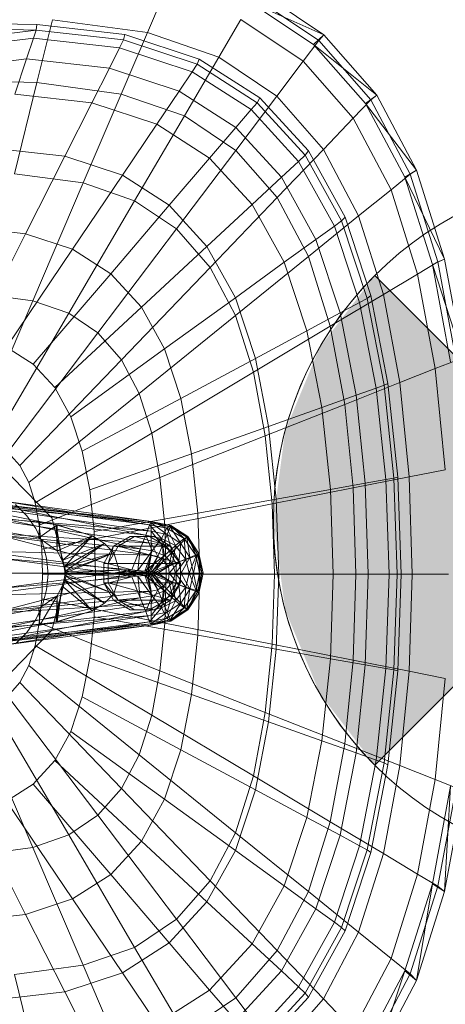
# Model space of a CAD drawing. Header units: metres. Extents: x 391.1 to 427.5, y 12.7 to 28.4.
# Tile 40 of 151: x 404.6 to 404.723, y 27.166 to 27.45. Entities that reach past the tile are written whole.
import ezdxf

# ---------------------------------------------------------------- set-up
doc = ezdxf.new("R2010")
doc.units = ezdxf.units.M
for name, color, linetype, lineweight in [('02_MOBILIARIO', 7, 'Continuous', 18), ('A-DETL-____-MBND', 7, 'Continuous', 18), ('A-DETL-GENF-OTLN', 7, 'Continuous', 18)]:
    doc.layers.add(name, color=color, linetype=linetype, lineweight=lineweight)

# ---------------------------------------------------------------- blocks, each defined once
blk = doc.blocks.new('Family - Rentamans P1-155105-04_ENLLUMENAT_P1')
at = {"layer": 'A-DETL-____-MBND', "color": 253, "true_color": 0xaaaaaa}
for p, q in [((0.16971, 0.33917), (0.17461, 0.35061)), ((0.22069, 0.33849), (0.20176, 0.35121)), ((0.21762, 0.33569), (0.19894, 0.34814)), ((0.22069, 0.33849), (0.19894, 0.34814)), ((0.21918, 0.33686), (0.2005, 0.34941)), ((0.11557, 0.34199), (0.13769, 0.34144)), ((0.13755, 0.33987), (0.13769, 0.34144)), ((0.13769, 0.34144), (0.16318, 0.33856)), ((0.1422, 0.34287), (0.13772, 0.3247)), ((0.16971, 0.33917), (0.1422, 0.34287)), ((0.1903, 0.33203), (0.19671, 0.34296)), ((0.21467, 0.33089), (0.19671, 0.34296)), ((0.11566, 0.34041), (0.13755, 0.33987)), ((0.11875, 0.33749), (0.13755, 0.33987)), ((0.13678, 0.33756), (0.13755, 0.33987)), ((0.13755, 0.33987), (0.1628, 0.33702)), ((0.16971, 0.33917), (0.1621, 0.32141)), ((0.1628, 0.33702), (0.16318, 0.33856)), ((0.16318, 0.33856), (0.18466, 0.33146)), ((0.1903, 0.33203), (0.16971, 0.33917)), ((0.21762, 0.33569), (0.22069, 0.33849)), ((0.21918, 0.33686), (0.22069, 0.33849)), ((0.23596, 0.32112), (0.22069, 0.33849)), ((0.11825, 0.33522), (0.13678, 0.33756)), ((0.13476, 0.33156), (0.13678, 0.33756)), ((0.13678, 0.33756), (0.16165, 0.33475)), ((0.16165, 0.33475), (0.1628, 0.33702)), ((0.1628, 0.33702), (0.18406, 0.32998)), ((0.21467, 0.33089), (0.21918, 0.33686)), ((0.2327, 0.31866), (0.21762, 0.33569)), ((0.23596, 0.32112), (0.21762, 0.33569)), ((0.23426, 0.31971), (0.21918, 0.33686)), ((0.15867, 0.32886), (0.16165, 0.33475)), ((0.16165, 0.33475), (0.1826, 0.32782)), ((0.11696, 0.32931), (0.13476, 0.33156)), ((0.13135, 0.32141), (0.13476, 0.33156)), ((0.13476, 0.33156), (0.15867, 0.32886)), ((0.18036, 0.31508), (0.1903, 0.33203)), ((0.1826, 0.32782), (0.18406, 0.32998)), ((0.18406, 0.32998), (0.18466, 0.33146)), ((0.18406, 0.32998), (0.20135, 0.31889)), ((0.18466, 0.33146), (0.20212, 0.32026)), ((0.20704, 0.32079), (0.1903, 0.33203)), ((0.20704, 0.32079), (0.21467, 0.33089)), ((0.22917, 0.3144), (0.21467, 0.33089)), ((0.15363, 0.3189), (0.15867, 0.32886)), ((0.15867, 0.32886), (0.17881, 0.3222)), ((0.17881, 0.3222), (0.1826, 0.32782)), ((0.1826, 0.32782), (0.19963, 0.31689)), ((0.13772, 0.3247), (0.10273, 0.32574)), ((0.13772, 0.3247), (0.13123, 0.29839)), ((0.1621, 0.32141), (0.13772, 0.3247)), ((0.13135, 0.32141), (0.15363, 0.3189)), ((0.1621, 0.32141), (0.1511, 0.29571)), ((0.18036, 0.31508), (0.1621, 0.32141)), ((0.1724, 0.31269), (0.17881, 0.3222)), ((0.17881, 0.3222), (0.19518, 0.3117)), ((0.14581, 0.30344), (0.15363, 0.3189)), ((0.15363, 0.3189), (0.1724, 0.31269)), ((0.19519, 0.30512), (0.20704, 0.32079)), ((0.19963, 0.31689), (0.20135, 0.31889)), ((0.20135, 0.31889), (0.20212, 0.32026)), ((0.20135, 0.31889), (0.2153, 0.30374)), ((0.20212, 0.32026), (0.21621, 0.30495)), ((0.22054, 0.30543), (0.20704, 0.32079)), ((0.22917, 0.3144), (0.23426, 0.31971)), ((0.2327, 0.31866), (0.23596, 0.32112)), ((0.24405, 0.29737), (0.2327, 0.31866)), ((0.24746, 0.29938), (0.2327, 0.31866)), ((0.23426, 0.31971), (0.23596, 0.32112)), ((0.24562, 0.29825), (0.23426, 0.31971)), ((0.24746, 0.29938), (0.23596, 0.32112)), ((0.19518, 0.3117), (0.19963, 0.31689)), ((0.19963, 0.31689), (0.21338, 0.30196)), ((0.18036, 0.31508), (0.16597, 0.29056)), ((0.19519, 0.30512), (0.18036, 0.31508)), ((0.22054, 0.30543), (0.22917, 0.3144)), ((0.24008, 0.29377), (0.22917, 0.3144)), ((0.16244, 0.29794), (0.17239, 0.31269)), ((0.1724, 0.31269), (0.18765, 0.3029)), ((0.18765, 0.3029), (0.19518, 0.3117)), ((0.19518, 0.3117), (0.20839, 0.29735)), ((0.12606, 0.30567), (0.14581, 0.30344)), ((0.17806, 0.28244), (0.19519, 0.30512)), ((0.20717, 0.2915), (0.19519, 0.30512)), ((0.20717, 0.2915), (0.22054, 0.30542)), ((0.2153, 0.30374), (0.21621, 0.30495)), ((0.21621, 0.30495), (0.22681, 0.2858)), ((0.23071, 0.2862), (0.22054, 0.30543)), ((0.13449, 0.28107), (0.14581, 0.30344)), ((0.14581, 0.30344), (0.16244, 0.29794)), ((0.17596, 0.28926), (0.18765, 0.3029)), ((0.18765, 0.3029), (0.19996, 0.28953)), ((0.20839, 0.29735), (0.21338, 0.30196)), ((0.21338, 0.30196), (0.2153, 0.30374)), ((0.21338, 0.30196), (0.22372, 0.28328)), ((0.2153, 0.30374), (0.2258, 0.28478)), ((0.24405, 0.29737), (0.24746, 0.29938)), ((0.24562, 0.29825), (0.24746, 0.29938)), ((0.25554, 0.27371), (0.24746, 0.29938)), ((0.1511, 0.29571), (0.13123, 0.29839)), ((0.14804, 0.27659), (0.16244, 0.29794)), ((0.16244, 0.29794), (0.17596, 0.28926)), ((0.19996, 0.28953), (0.20839, 0.29735)), ((0.20839, 0.29735), (0.21834, 0.27939)), ((0.24008, 0.29377), (0.24562, 0.29825)), ((0.25202, 0.27221), (0.24405, 0.29737)), ((0.25554, 0.27371), (0.24405, 0.29737)), ((0.25359, 0.2729), (0.24562, 0.29825)), ((0.1511, 0.29571), (0.13653, 0.26169)), ((0.1511, 0.29571), (0.16597, 0.29056)), ((0.23071, 0.2862), (0.24008, 0.29377)), ((0.24775, 0.26941), (0.24008, 0.29377)), ((0.16597, 0.29056), (0.14692, 0.25809)), ((0.16597, 0.29056), (0.17805, 0.28244)), ((0.18781, 0.27134), (0.20717, 0.2915)), ((0.21618, 0.27446), (0.20717, 0.2915)), ((0.15906, 0.26952), (0.17596, 0.28926)), ((0.17596, 0.28926), (0.18688, 0.27741)), ((0.18688, 0.27741), (0.19996, 0.28953)), ((0.19996, 0.28953), (0.20923, 0.2728)), ((0.21618, 0.27446), (0.23071, 0.2862)), ((0.22372, 0.28328), (0.2258, 0.28478)), ((0.2258, 0.28478), (0.22681, 0.2858)), ((0.2258, 0.28478), (0.23317, 0.26239)), ((0.22681, 0.2858), (0.23426, 0.26319)), ((0.23785, 0.2635), (0.23071, 0.2862)), ((0.1184, 0.28289), (0.13449, 0.28107)), ((0.17805, 0.28244), (0.15537, 0.25241)), ((0.17805, 0.28244), (0.18781, 0.27134)), ((0.21834, 0.27939), (0.22372, 0.28328)), ((0.22372, 0.28328), (0.23099, 0.26122)), ((0.1195, 0.25146), (0.13449, 0.28107)), ((0.13449, 0.28107), (0.14804, 0.27659)), ((0.20923, 0.2728), (0.21834, 0.27939)), ((0.21834, 0.27939), (0.22533, 0.25818)), ((0.12897, 0.24833), (0.14804, 0.27659)), ((0.14804, 0.27659), (0.15906, 0.26952)), ((0.16795, 0.25986), (0.18688, 0.27741)), ((0.18688, 0.27741), (0.19509, 0.26258)), ((0.19515, 0.25746), (0.21618, 0.27446)), ((0.22251, 0.25433), (0.21618, 0.27446)), ((0.25202, 0.27221), (0.25554, 0.27371)), ((0.25359, 0.2729), (0.25554, 0.27371)), ((0.26089, 0.24493), (0.25554, 0.27371)), ((0.18781, 0.27134), (0.16218, 0.24466)), ((0.18781, 0.27134), (0.19515, 0.25746)), ((0.19509, 0.26258), (0.20923, 0.2728)), ((0.20923, 0.2728), (0.21574, 0.25304)), ((0.24775, 0.26941), (0.25359, 0.2729)), ((0.2573, 0.24402), (0.25202, 0.27221)), ((0.26089, 0.24493), (0.25202, 0.27221)), ((0.25887, 0.24449), (0.25359, 0.2729)), ((0.13667, 0.24339), (0.15906, 0.26952)), ((0.15906, 0.26952), (0.16795, 0.25986)), ((0.23785, 0.2635), (0.24775, 0.26941)), ((0.25282, 0.2421), (0.24775, 0.26941)), ((0.11983, 0.2227), (0.13653, 0.26169)), ((0.12264, 0.26356), (0.13653, 0.26169)), ((0.13653, 0.26169), (0.14692, 0.25809)), ((0.17464, 0.24778), (0.19509, 0.26258)), ((0.19509, 0.26258), (0.20086, 0.24506)), ((0.22251, 0.25433), (0.23785, 0.2635)), ((0.23099, 0.26122), (0.23317, 0.26239)), ((0.23317, 0.26239), (0.23426, 0.26319)), ((0.23317, 0.26239), (0.23806, 0.23729)), ((0.23426, 0.26319), (0.23919, 0.23784)), ((0.24258, 0.23805), (0.23785, 0.2635)), ((0.14288, 0.23664), (0.16795, 0.25986)), ((0.16795, 0.25986), (0.17464, 0.24778)), ((0.22533, 0.25818), (0.23099, 0.26122)), ((0.23099, 0.26122), (0.2358, 0.23649)), ((0.14692, 0.25809), (0.12509, 0.22088)), ((0.14692, 0.25809), (0.15537, 0.25241)), ((0.19515, 0.25746), (0.16731, 0.23496)), ((0.19515, 0.25746), (0.20031, 0.24107)), ((0.21574, 0.25304), (0.22533, 0.25818)), ((0.22533, 0.25818), (0.22995, 0.23441)), ((0.20031, 0.24107), (0.22251, 0.25433)), ((0.2267, 0.23178), (0.22251, 0.25433)), ((0.15537, 0.25241), (0.12937, 0.21801)), ((0.15537, 0.25241), (0.16218, 0.24466)), ((0.20086, 0.24506), (0.21574, 0.25304)), ((0.21574, 0.25304), (0.22004, 0.23089)), ((0.12897, 0.24833), (0.13667, 0.24339)), ((0.14756, 0.2282), (0.17464, 0.24778)), ((0.17464, 0.24778), (0.17934, 0.23351)), ((0.16218, 0.24466), (0.13282, 0.21409)), ((0.16218, 0.24466), (0.16731, 0.23496)), ((0.17934, 0.23351), (0.20086, 0.24506)), ((0.20086, 0.24506), (0.20468, 0.22542)), ((0.13667, 0.24339), (0.14288, 0.23664)), ((0.24258, 0.23805), (0.25282, 0.2421)), ((0.25282, 0.2421), (0.25887, 0.24449)), ((0.25575, 0.21289), (0.25282, 0.2421)), ((0.20031, 0.24107), (0.17092, 0.2235)), ((0.20031, 0.24107), (0.20372, 0.22269)), ((0.14288, 0.23664), (0.14756, 0.2282)), ((0.2267, 0.23178), (0.24258, 0.23805)), ((0.22995, 0.23441), (0.2358, 0.23649)), ((0.2358, 0.23649), (0.23806, 0.2373)), ((0.2358, 0.23649), (0.23859, 0.21004)), ((0.23806, 0.23729), (0.23919, 0.23784)), ((0.23806, 0.23729), (0.24088, 0.21045)), ((0.23919, 0.23784), (0.24205, 0.21072)), ((0.24532, 0.21083), (0.24258, 0.23805)), ((0.16731, 0.23496), (0.13541, 0.20918)), ((0.15084, 0.21822), (0.17934, 0.23351)), ((0.16731, 0.23496), (0.17092, 0.2235)), ((0.17934, 0.23351), (0.18245, 0.21752)), ((0.22004, 0.23089), (0.22995, 0.23441)), ((0.22995, 0.23441), (0.23263, 0.20898)), ((0.20373, 0.22269), (0.2267, 0.23177)), ((0.20468, 0.22542), (0.22004, 0.23089)), ((0.22004, 0.23089), (0.22254, 0.20719)), ((0.22913, 0.20764), (0.2267, 0.23178)), ((0.14756, 0.2282), (0.15084, 0.21822)), ((0.18245, 0.21752), (0.20468, 0.22542)), ((0.20468, 0.22542), (0.20689, 0.20442)), ((0.17092, 0.2235), (0.13724, 0.20338)), ((0.17092, 0.2235), (0.1733, 0.21066)), ((0.20373, 0.22269), (0.1733, 0.21066)), ((0.20373, 0.22269), (0.2057, 0.20303)), ((0.12937, 0.21801), (0.13282, 0.21409)), ((0.15084, 0.21822), (0.15302, 0.20705)), ((0.15302, 0.20705), (0.18245, 0.21752)), ((0.18245, 0.21752), (0.18425, 0.2004)), ((0.13282, 0.21409), (0.13541, 0.20918)), ((0.13052, 0.21088), (0.1421, 0.19899)), ((0.1421, 0.19899), (0.13052, 0.21088)), ((0.1733, 0.21066), (0.13844, 0.19688)), ((0.1733, 0.21066), (0.17468, 0.19692)), ((0.22913, 0.20764), (0.24532, 0.21083)), ((0.23859, 0.21004), (0.24088, 0.21045)), ((0.24088, 0.21045), (0.24205, 0.21072)), ((0.24088, 0.21045), (0.24181, 0.18276)), ((0.24205, 0.21072), (0.24299, 0.18276)), ((0.24532, 0.21083), (0.25575, 0.21289)), ((0.24622, 0.18276), (0.24532, 0.21083)), ((0.08657, 0.20799), (0.13857, 0.19799)), ((0.08657, 0.20799), (0.13857, 0.19799)), ((0.13541, 0.20918), (0.13724, 0.20338)), ((0.2057, 0.20303), (0.22913, 0.20764)), ((0.22254, 0.20719), (0.23263, 0.20898)), ((0.22993, 0.18276), (0.22913, 0.20764)), ((0.23263, 0.20898), (0.23859, 0.21004)), ((0.23263, 0.20898), (0.23351, 0.18276)), ((0.23859, 0.21004), (0.2395, 0.18276)), ((0.15302, 0.20705), (0.15427, 0.19509)), ((0.20689, 0.20442), (0.22254, 0.20719)), ((0.22254, 0.20719), (0.22336, 0.18276)), ((0.13827, 0.19319), (0.08227, 0.20349)), ((0.13827, 0.19319), (0.08227, 0.20349)), ((0.11077, 0.20469), (0.17077, 0.19759)), ((0.11077, 0.20469), (0.17077, 0.19799)), ((0.17077, 0.19799), (0.11077, 0.20469)), ((0.11377, 0.20329), (0.17077, 0.19519)), ((0.17077, 0.19759), (0.11377, 0.20329)), ((0.12677, 0.20399), (0.17077, 0.19799)), ((0.12677, 0.20399), (0.17027, 0.19699)), ((0.12677, 0.20259), (0.17027, 0.19699)), ((0.16917, 0.19399), (0.12677, 0.20259)), ((0.13157, 0.20287), (0.13481, 0.19963)), ((0.13157, 0.20287), (0.13481, 0.19963)), ((0.13724, 0.20338), (0.13844, 0.19688)), ((0.2057, 0.20303), (0.17468, 0.19693)), ((0.18425, 0.2004), (0.20689, 0.20442)), ((0.2057, 0.20303), (0.20635, 0.18276)), ((0.20689, 0.20442), (0.20762, 0.18276)), ((0.11777, 0.19949), (0.17077, 0.19169)), ((0.11777, 0.19949), (0.17077, 0.19519)), ((0.13481, 0.19963), (0.13743, 0.19588)), ((0.13481, 0.19963), (0.13743, 0.19588)), ((0.18425, 0.2004), (0.15428, 0.19509)), ((0.18425, 0.2004), (0.18485, 0.18276)), ((0.12677, 0.19899), (0.16917, 0.19399)), ((0.16757, 0.19009), (0.12677, 0.19899)), ((0.13857, 0.19799), (0.13827, 0.19319)), ((0.14357, 0.19699), (0.13827, 0.19319)), ((0.13844, 0.19688), (0.13914, 0.18993)), ((0.14327, 0.19699), (0.13857, 0.19799)), ((0.13857, 0.19799), (0.14357, 0.19699)), ((0.14327, 0.19699), (0.13857, 0.19799)), ((0.17468, 0.19692), (0.13914, 0.18993)), ((0.1421, 0.19899), (0.14634, 0.18276)), ((0.14634, 0.18276), (0.1421, 0.19899)), ((0.14327, 0.19699), (0.14357, 0.19699)), ((0.15367, 0.19379), (0.14327, 0.19699)), ((0.14507, 0.18669), (0.14327, 0.19699)), ((0.14357, 0.18949), (0.14327, 0.19699)), ((0.15367, 0.19379), (0.14357, 0.19699)), ((0.14357, 0.19699), (0.15367, 0.19379)), ((0.14357, 0.19699), (0.14357, 0.18949)), ((0.16917, 0.19399), (0.17027, 0.19699)), ((0.17027, 0.19699), (0.17077, 0.19799)), ((0.17027, 0.19699), (0.17527, 0.19599)), ((0.17027, 0.19699), (0.17377, 0.19299)), ((0.17077, 0.19799), (0.17077, 0.19759)), ((0.17077, 0.19799), (0.17627, 0.19639)), ((0.17077, 0.19799), (0.17637, 0.19679)), ((0.17637, 0.19679), (0.17077, 0.19799)), ((0.17077, 0.19799), (0.17647, 0.19679)), ((0.17527, 0.19599), (0.17077, 0.19799)), ((0.17077, 0.19759), (0.17077, 0.19519)), ((0.17077, 0.19759), (0.17537, 0.19419)), ((0.17627, 0.19639), (0.17077, 0.19759)), ((0.17468, 0.19692), (0.17514, 0.18276)), ((0.17527, 0.19599), (0.17637, 0.19679)), ((0.17627, 0.19639), (0.17537, 0.19419)), ((0.17647, 0.19679), (0.17627, 0.19639)), ((0.17627, 0.19639), (0.17937, 0.19159)), ((0.18107, 0.19339), (0.17627, 0.19639)), ((0.17637, 0.19679), (0.17647, 0.19679)), ((0.17637, 0.19679), (0.18137, 0.19359)), ((0.18027, 0.19299), (0.17637, 0.19679)), ((0.17647, 0.19679), (0.18107, 0.19339)), ((0.18137, 0.19359), (0.17647, 0.19679)), ((0.17647, 0.19679), (0.18137, 0.19359)), ((0.17077, 0.19169), (0.11947, 0.19479)), ((0.11947, 0.19479), (0.17077, 0.18819)), ((0.12677, 0.19399), (0.16757, 0.19009)), ((0.16517, 0.18399), (0.12677, 0.19399)), ((0.13743, 0.19588), (0.13937, 0.19174)), ((0.13743, 0.19588), (0.13937, 0.19174)), ((0.15367, 0.19379), (0.14357, 0.18949)), ((0.15367, 0.19379), (0.14507, 0.18669)), ((0.14507, 0.18669), (0.15367, 0.19379)), ((0.14557, 0.18479), (0.15367, 0.19379)), ((0.15367, 0.19379), (0.15727, 0.19159)), ((0.15727, 0.19159), (0.15367, 0.19379)), ((0.15428, 0.19509), (0.15469, 0.18276)), ((0.16465, 0.19359), (0.15986, 0.19079)), ((0.16119, 0.19079), (0.16599, 0.19359)), ((0.16599, 0.19359), (0.16465, 0.19359)), ((0.17028, 0.19359), (0.16465, 0.19359)), ((0.17644, 0.19079), (0.16599, 0.19359)), ((0.16599, 0.19359), (0.17163, 0.19359)), ((0.16757, 0.19009), (0.16917, 0.19399)), ((0.16917, 0.19399), (0.17377, 0.19299)), ((0.17107, 0.18949), (0.16917, 0.19399)), ((0.17163, 0.19359), (0.17028, 0.19359)), ((0.17509, 0.19079), (0.17028, 0.19359)), ((0.17077, 0.19519), (0.17077, 0.19169)), ((0.17077, 0.19519), (0.17407, 0.19099)), ((0.17077, 0.19519), (0.17537, 0.19419)), ((0.17644, 0.19079), (0.17163, 0.19359)), ((0.17377, 0.19299), (0.17527, 0.19599)), ((0.17537, 0.19419), (0.17407, 0.19099)), ((0.17527, 0.19599), (0.18027, 0.19299)), ((0.17777, 0.19099), (0.17527, 0.19599)), ((0.17537, 0.19419), (0.17687, 0.18909)), ((0.17537, 0.19419), (0.17937, 0.19159)), ((0.18107, 0.19339), (0.17937, 0.19159)), ((0.18027, 0.19299), (0.18137, 0.19359)), ((0.18137, 0.19359), (0.18107, 0.19339)), ((0.18107, 0.19339), (0.18197, 0.18759)), ((0.18417, 0.18849), (0.18107, 0.19339)), ((0.18137, 0.19359), (0.18417, 0.18849)), ((0.18137, 0.19359), (0.18457, 0.18869)), ((0.18457, 0.18869), (0.18137, 0.19359)), ((0.18377, 0.18799), (0.18137, 0.19359)), ((0.13827, 0.19319), (0.14357, 0.18949)), ((0.13827, 0.19319), (0.14357, 0.18949)), ((0.13937, 0.19174), (0.14055, 0.18732)), ((0.13937, 0.19174), (0.14055, 0.18732)), ((0.15727, 0.19159), (0.14507, 0.18669)), ((0.15727, 0.19159), (0.14557, 0.18479)), ((0.14557, 0.18479), (0.15727, 0.19159)), ((0.14577, 0.18349), (0.15727, 0.19159)), ((0.15986, 0.19079), (0.15705, 0.18579)), ((0.15727, 0.19159), (0.15997, 0.18889)), ((0.15997, 0.18889), (0.15727, 0.19159)), ((0.15986, 0.19079), (0.15837, 0.18579)), ((0.15837, 0.18579), (0.16119, 0.19079)), ((0.15986, 0.19079), (0.16119, 0.19079)), ((0.16119, 0.19079), (0.17644, 0.19079)), ((0.17925, 0.18579), (0.16119, 0.19079)), ((0.17077, 0.19169), (0.17077, 0.18819)), ((0.17407, 0.19099), (0.17077, 0.19169)), ((0.17077, 0.19169), (0.17267, 0.18779)), ((0.17107, 0.18949), (0.17377, 0.19299)), ((0.17407, 0.19099), (0.17267, 0.18779)), ((0.17377, 0.19299), (0.17777, 0.19099)), ((0.17377, 0.19299), (0.17457, 0.18809)), ((0.17687, 0.18909), (0.17407, 0.19099)), ((0.17407, 0.19099), (0.17437, 0.18659)), ((0.17457, 0.18809), (0.17777, 0.19099)), ((0.17644, 0.19079), (0.17509, 0.19079)), ((0.17925, 0.18579), (0.17509, 0.19079)), ((0.178, 0.18579), (0.17509, 0.19079)), ((0.17925, 0.18579), (0.17644, 0.19079)), ((0.17937, 0.19159), (0.17687, 0.18909)), ((0.17697, 0.18569), (0.17777, 0.19099)), ((0.17777, 0.19099), (0.18027, 0.19299)), ((0.17777, 0.19099), (0.18077, 0.18699)), ((0.17937, 0.19159), (0.17877, 0.18629)), ((0.17937, 0.19159), (0.18197, 0.18759)), ((0.18027, 0.19299), (0.18377, 0.18799)), ((0.18077, 0.18699), (0.18027, 0.19299)), ((0.17077, 0.18819), (0.12097, 0.18939)), ((0.12097, 0.18939), (0.16927, 0.18299)), ((0.13914, 0.18993), (0.13937, 0.18276)), ((0.14357, 0.18949), (0.14507, 0.18669)), ((0.14357, 0.18949), (0.14507, 0.18669)), ((0.15997, 0.18889), (0.14557, 0.18479)), ((0.15997, 0.18889), (0.14577, 0.18349)), ((0.14577, 0.18299), (0.15997, 0.18889)), ((0.14577, 0.18349), (0.15997, 0.18889)), ((0.15997, 0.18889), (0.16147, 0.18389)), ((0.16147, 0.18389), (0.15997, 0.18889)), ((0.16517, 0.18399), (0.16757, 0.19009)), ((0.16687, 0.18379), (0.16757, 0.19009)), ((0.16687, 0.18379), (0.17107, 0.18949)), ((0.16757, 0.19009), (0.17107, 0.18949)), ((0.16897, 0.18359), (0.17107, 0.18949)), ((0.16897, 0.18359), (0.17457, 0.18809)), ((0.17077, 0.18819), (0.16927, 0.18299)), ((0.17077, 0.18819), (0.16977, 0.18299)), ((0.17267, 0.18779), (0.16977, 0.18299)), ((0.17267, 0.18779), (0.17037, 0.18299)), ((0.17267, 0.18779), (0.17077, 0.18819)), ((0.17457, 0.18809), (0.17097, 0.18339)), ((0.17107, 0.18949), (0.17457, 0.18809)), ((0.17437, 0.18659), (0.17267, 0.18779)), ((0.17687, 0.18909), (0.17437, 0.18659)), ((0.17457, 0.18809), (0.17697, 0.18569)), ((0.17687, 0.18909), (0.17577, 0.18499)), ((0.17877, 0.18629), (0.17687, 0.18909)), ((0.18077, 0.18699), (0.18377, 0.18799)), ((0.18177, 0.18299), (0.18377, 0.18799)), ((0.18417, 0.18849), (0.18197, 0.18759)), ((0.18417, 0.18849), (0.18297, 0.18299)), ((0.18377, 0.18799), (0.18457, 0.18869)), ((0.18377, 0.18799), (0.18477, 0.18299)), ((0.18457, 0.18869), (0.18417, 0.18849)), ((0.18537, 0.18299), (0.18417, 0.18849)), ((0.18457, 0.18869), (0.18577, 0.18299)), ((0.18577, 0.18299), (0.18457, 0.18869)), ((0.18457, 0.18869), (0.18537, 0.18299)), ((0.18457, 0.18869), (0.18477, 0.18299)), ((0.12677, 0.18739), (0.16517, 0.18399)), ((0.15977, 0.18299), (0.12677, 0.18739)), ((0.14055, 0.18732), (0.14095, 0.18276)), ((0.14055, 0.18732), (0.14095, 0.18276)), ((0.14507, 0.18669), (0.14557, 0.18479)), ((0.14507, 0.18669), (0.14557, 0.18479)), ((0.15705, 0.18579), (0.15837, 0.18579)), ((0.15705, 0.18579), (0.15705, 0.18019)), ((0.15837, 0.18579), (0.17925, 0.18579)), ((0.15837, 0.18019), (0.15837, 0.18579)), ((0.17437, 0.18659), (0.17037, 0.18299)), ((0.17097, 0.18339), (0.17697, 0.18569)), ((0.17437, 0.18659), (0.17137, 0.18299)), ((0.17577, 0.18499), (0.17137, 0.18299)), ((0.17177, 0.18299), (0.17697, 0.18569)), ((0.17577, 0.18499), (0.17267, 0.18299)), ((0.17577, 0.18499), (0.17437, 0.18659)), ((0.17877, 0.18629), (0.17577, 0.18499)), ((0.17597, 0.18299), (0.17577, 0.18499)), ((0.17877, 0.18629), (0.17597, 0.18299)), ((0.17697, 0.18569), (0.18077, 0.18699)), ((0.17697, 0.18569), (0.17777, 0.18299)), ((0.17777, 0.18299), (0.18077, 0.18699)), ((0.178, 0.18019), (0.178, 0.18579)), ((0.178, 0.18579), (0.17925, 0.18579)), ((0.18197, 0.18759), (0.17877, 0.18629)), ((0.17947, 0.18299), (0.17877, 0.18629)), ((0.17925, 0.18019), (0.17925, 0.18579)), ((0.18197, 0.18759), (0.17947, 0.18299)), ((0.18077, 0.18699), (0.18177, 0.18299)), ((0.18197, 0.18759), (0.18297, 0.18299)), ((0.16927, 0.18299), (0.12097, 0.17659)), ((0.16927, 0.18299), (0.12177, 0.18299)), ((0.12677, 0.17859), (0.15977, 0.18299)), ((0.12687, 0.18299), (0.15977, 0.18299)), ((0.13937, 0.18276), (0.13914, 0.17559)), ((0.17514, 0.18276), (0.13937, 0.18276)), ((0.14095, 0.18276), (0.14055, 0.1782)), ((0.14095, 0.18276), (0.14055, 0.1782)), ((0.14634, 0.18276), (0.1421, 0.16652)), ((0.1421, 0.16652), (0.14634, 0.18276)), ((0.14557, 0.18479), (0.14577, 0.18349)), ((0.14557, 0.18479), (0.14577, 0.18349)), ((0.14557, 0.18119), (0.14577, 0.18249)), ((0.14577, 0.18249), (0.14557, 0.18119)), ((0.16147, 0.18389), (0.14577, 0.18349)), ((0.14577, 0.18299), (0.16147, 0.18389)), ((0.14577, 0.18349), (0.14577, 0.18299)), ((0.14577, 0.18349), (0.14577, 0.18299)), ((0.14577, 0.18299), (0.16147, 0.18209)), ((0.16147, 0.18209), (0.14577, 0.18299)), ((0.14577, 0.18249), (0.14577, 0.18299)), ((0.14577, 0.18299), (0.14577, 0.18249)), ((0.14577, 0.18299), (0.15997, 0.17709)), ((0.15997, 0.17709), (0.14577, 0.18299)), ((0.15997, 0.17709), (0.14577, 0.18249)), ((0.14577, 0.18249), (0.15997, 0.17709)), ((0.14577, 0.18249), (0.15727, 0.17439)), ((0.15727, 0.17439), (0.14577, 0.18249)), ((0.15469, 0.18276), (0.15428, 0.17043)), ((0.18485, 0.18276), (0.15469, 0.18276)), ((0.15977, 0.18299), (0.16517, 0.18399)), ((0.15977, 0.18299), (0.16077, 0.18299)), ((0.16517, 0.18199), (0.15977, 0.18299)), ((0.15997, 0.17709), (0.16147, 0.18209)), ((0.16147, 0.18209), (0.15997, 0.17709)), ((0.16077, 0.18299), (0.16517, 0.18399)), ((0.16077, 0.18299), (0.16687, 0.18379)), ((0.16517, 0.18199), (0.16077, 0.18299)), ((0.16077, 0.18299), (0.16377, 0.18299)), ((0.16687, 0.18219), (0.16077, 0.18299)), ((0.16147, 0.18209), (0.16147, 0.18389)), ((0.16147, 0.18389), (0.16147, 0.18209)), ((0.16377, 0.18299), (0.16687, 0.18379)), ((0.16377, 0.18299), (0.16897, 0.18359)), ((0.16687, 0.18219), (0.16377, 0.18299)), ((0.16377, 0.18299), (0.16477, 0.18299)), ((0.16897, 0.18239), (0.16377, 0.18299)), ((0.16477, 0.18299), (0.16897, 0.18359)), ((0.16477, 0.18299), (0.17097, 0.18339)), ((0.16897, 0.18239), (0.16477, 0.18299)), ((0.16477, 0.18299), (0.17177, 0.18299)), ((0.17097, 0.18259), (0.16477, 0.18299)), ((0.16517, 0.18399), (0.16687, 0.18379)), ((0.16517, 0.18199), (0.16687, 0.18219)), ((0.16687, 0.18379), (0.16897, 0.18359)), ((0.16687, 0.18219), (0.16897, 0.18239)), ((0.16757, 0.17589), (0.16687, 0.18219)), ((0.17107, 0.17649), (0.16687, 0.18219)), ((0.16897, 0.18359), (0.17097, 0.18339)), ((0.16897, 0.18239), (0.17097, 0.18259)), ((0.17107, 0.17649), (0.16897, 0.18239)), ((0.17457, 0.17789), (0.16897, 0.18239)), ((0.16977, 0.18299), (0.16927, 0.18299)), ((0.16927, 0.18299), (0.17077, 0.17779)), ((0.16977, 0.18299), (0.17077, 0.17779)), ((0.17037, 0.18299), (0.16977, 0.18299)), ((0.16977, 0.18299), (0.17267, 0.17819)), ((0.17037, 0.18299), (0.17267, 0.17819)), ((0.17137, 0.18299), (0.17037, 0.18299)), ((0.17037, 0.18299), (0.17437, 0.17939)), ((0.17097, 0.18339), (0.17177, 0.18299)), ((0.17097, 0.18259), (0.17177, 0.18299)), ((0.17097, 0.18259), (0.17697, 0.18029)), ((0.17457, 0.17789), (0.17097, 0.18259)), ((0.17137, 0.18299), (0.17437, 0.17939)), ((0.17267, 0.18299), (0.17137, 0.18299)), ((0.17137, 0.18299), (0.17577, 0.18099)), ((0.17177, 0.18299), (0.17777, 0.18299)), ((0.17177, 0.18299), (0.17697, 0.18029)), ((0.17597, 0.18299), (0.17267, 0.18299)), ((0.17267, 0.18299), (0.17577, 0.18099)), ((0.17514, 0.18276), (0.17468, 0.16859)), ((0.20635, 0.18276), (0.17514, 0.18276)), ((0.17597, 0.18299), (0.17577, 0.18099)), ((0.17947, 0.18299), (0.17597, 0.18299)), ((0.17877, 0.17969), (0.17597, 0.18299)), ((0.17697, 0.18029), (0.17777, 0.18299)), ((0.17777, 0.18299), (0.18177, 0.18299)), ((0.17777, 0.18299), (0.18077, 0.17899)), ((0.17947, 0.18299), (0.17877, 0.17969)), ((0.18297, 0.18299), (0.17947, 0.18299)), ((0.18197, 0.17839), (0.17947, 0.18299)), ((0.18077, 0.17899), (0.18177, 0.18299)), ((0.18177, 0.18299), (0.18477, 0.18299)), ((0.18177, 0.18299), (0.18377, 0.17799)), ((0.18297, 0.18299), (0.18197, 0.17839)), ((0.18537, 0.18299), (0.18297, 0.18299)), ((0.18297, 0.18299), (0.18417, 0.17749)), ((0.18477, 0.18299), (0.18377, 0.17799)), ((0.18537, 0.18299), (0.18417, 0.17749)), ((0.18485, 0.18276), (0.18425, 0.16511)), ((0.18457, 0.17729), (0.18577, 0.18299)), ((0.18577, 0.18299), (0.18457, 0.17729)), ((0.18457, 0.17729), (0.18537, 0.18299)), ((0.18477, 0.18299), (0.18457, 0.17729)), ((0.18477, 0.18299), (0.18577, 0.18299)), ((0.20762, 0.18276), (0.18485, 0.18276)), ((0.18577, 0.18299), (0.18537, 0.18299)), ((0.20635, 0.18276), (0.2057, 0.16248)), ((0.20635, 0.18276), (0.22993, 0.18276)), ((0.20762, 0.18276), (0.20689, 0.1611)), ((0.20762, 0.18276), (0.22336, 0.18276)), ((0.22336, 0.18276), (0.22254, 0.15832)), ((0.22336, 0.18276), (0.23351, 0.18276)), ((0.22913, 0.15787), (0.22993, 0.18276)), ((0.22993, 0.18276), (0.24622, 0.18276)), ((0.23351, 0.18276), (0.23262, 0.15653)), ((0.23351, 0.18276), (0.2395, 0.18276)), ((0.2395, 0.18276), (0.23859, 0.15548)), ((0.2395, 0.18276), (0.24181, 0.18276)), ((0.24181, 0.18276), (0.24088, 0.15507)), ((0.24181, 0.18276), (0.24299, 0.18276)), ((0.24299, 0.18276), (0.24205, 0.15479)), ((0.24532, 0.15469), (0.24622, 0.18276)), ((0.24622, 0.18276), (0.25672, 0.18276)), ((0.12677, 0.17859), (0.16517, 0.18199)), ((0.12677, 0.17199), (0.16517, 0.18199)), ((0.14327, 0.16899), (0.14507, 0.17929)), ((0.14357, 0.17649), (0.14507, 0.17929)), ((0.14507, 0.17929), (0.14357, 0.17649)), ((0.14507, 0.17929), (0.14357, 0.16899)), ((0.14507, 0.17929), (0.14557, 0.18119)), ((0.14557, 0.18119), (0.14507, 0.17929)), ((0.15367, 0.17219), (0.14507, 0.17929)), ((0.14507, 0.17929), (0.15367, 0.17219)), ((0.15727, 0.17439), (0.14557, 0.18119)), ((0.14557, 0.18119), (0.15727, 0.17439)), ((0.14557, 0.18119), (0.15367, 0.17219)), ((0.15367, 0.17219), (0.14557, 0.18119)), ((0.15705, 0.18019), (0.15837, 0.18019)), ((0.15705, 0.18019), (0.16119, 0.17519)), ((0.15705, 0.18019), (0.15986, 0.17519)), ((0.15837, 0.18019), (0.17925, 0.18019)), ((0.16119, 0.17519), (0.15837, 0.18019)), ((0.15837, 0.18019), (0.17644, 0.17519)), ((0.16757, 0.17589), (0.16517, 0.18199)), ((0.17437, 0.17939), (0.17267, 0.17819)), ((0.17437, 0.17939), (0.17407, 0.17499)), ((0.17577, 0.18099), (0.17437, 0.17939)), ((0.17437, 0.17939), (0.17687, 0.17689)), ((0.17457, 0.17789), (0.17697, 0.18029)), ((0.17509, 0.17519), (0.178, 0.18019)), ((0.17577, 0.18099), (0.17687, 0.17689)), ((0.17577, 0.18099), (0.17877, 0.17969)), ((0.17644, 0.17519), (0.17925, 0.18019)), ((0.17644, 0.17519), (0.178, 0.18019)), ((0.17877, 0.17969), (0.17687, 0.17689)), ((0.17697, 0.18029), (0.18077, 0.17899)), ((0.17697, 0.18029), (0.17777, 0.17499)), ((0.17925, 0.18019), (0.178, 0.18019)), ((0.18197, 0.17839), (0.17877, 0.17969)), ((0.17877, 0.17969), (0.17937, 0.17439)), ((0.17077, 0.17779), (0.11947, 0.17119)), ((0.17077, 0.17779), (0.12097, 0.17659)), ((0.13827, 0.17279), (0.14357, 0.17649)), ((0.14357, 0.17649), (0.13827, 0.17279)), ((0.13857, 0.16799), (0.14357, 0.17649)), ((0.14055, 0.1782), (0.13937, 0.17378)), ((0.14055, 0.1782), (0.13937, 0.17378)), ((0.14327, 0.16899), (0.14357, 0.17649)), ((0.14357, 0.17649), (0.14357, 0.16899)), ((0.15727, 0.17439), (0.15997, 0.17709)), ((0.15997, 0.17709), (0.15727, 0.17439)), ((0.16757, 0.17589), (0.17107, 0.17649)), ((0.17107, 0.17649), (0.16917, 0.17199)), ((0.17267, 0.17819), (0.17077, 0.17779)), ((0.17267, 0.17819), (0.17077, 0.17429)), ((0.17077, 0.17779), (0.17077, 0.17429)), ((0.17457, 0.17789), (0.17107, 0.17649)), ((0.17377, 0.17299), (0.17107, 0.17649)), ((0.17267, 0.17819), (0.17407, 0.17499)), ((0.17457, 0.17789), (0.17377, 0.17299)), ((0.17687, 0.17689), (0.17407, 0.17499)), ((0.17777, 0.17499), (0.17457, 0.17789)), ((0.17687, 0.17689), (0.17537, 0.17179)), ((0.17687, 0.17689), (0.17937, 0.17439)), ((0.17777, 0.17499), (0.18077, 0.17899)), ((0.18197, 0.17839), (0.17937, 0.17439)), ((0.18077, 0.17899), (0.18027, 0.17299)), ((0.18377, 0.17799), (0.18027, 0.17299)), ((0.18077, 0.17899), (0.18377, 0.17799)), ((0.18107, 0.17259), (0.18197, 0.17839)), ((0.18417, 0.17749), (0.18107, 0.17259)), ((0.18377, 0.17799), (0.18137, 0.17239)), ((0.18417, 0.17749), (0.18137, 0.17239)), ((0.18137, 0.17239), (0.18457, 0.17729)), ((0.18457, 0.17729), (0.18137, 0.17239)), ((0.18417, 0.17749), (0.18197, 0.17839)), ((0.18377, 0.17799), (0.18457, 0.17729)), ((0.18457, 0.17729), (0.18417, 0.17749)), ((0.17077, 0.17429), (0.11777, 0.16649)), ((0.17077, 0.17429), (0.11947, 0.17119)), ((0.12677, 0.17199), (0.16757, 0.17589)), ((0.12677, 0.16699), (0.16757, 0.17589)), ((0.13937, 0.17378), (0.13743, 0.16963)), ((0.13937, 0.17378), (0.13743, 0.16963)), ((0.13914, 0.17559), (0.13844, 0.16864)), ((0.17468, 0.16859), (0.13914, 0.17559)), ((0.15367, 0.17219), (0.15727, 0.17439)), ((0.15727, 0.17439), (0.15367, 0.17219)), ((0.15986, 0.17519), (0.16119, 0.17519)), ((0.15986, 0.17519), (0.16465, 0.17239)), ((0.16119, 0.17519), (0.17644, 0.17519)), ((0.16599, 0.17239), (0.16119, 0.17519)), ((0.16119, 0.17519), (0.17163, 0.17239)), ((0.16917, 0.17199), (0.16757, 0.17589)), ((0.17028, 0.17239), (0.17509, 0.17519)), ((0.17407, 0.17499), (0.17077, 0.17429)), ((0.17407, 0.17499), (0.17077, 0.17079)), ((0.17077, 0.17429), (0.17077, 0.17079)), ((0.17163, 0.17239), (0.17644, 0.17519)), ((0.17777, 0.17499), (0.17377, 0.17299)), ((0.17407, 0.17499), (0.17537, 0.17179)), ((0.17644, 0.17519), (0.17509, 0.17519)), ((0.17527, 0.16999), (0.17777, 0.17499)), ((0.17937, 0.17439), (0.17537, 0.17179)), ((0.17937, 0.17439), (0.17627, 0.16959)), ((0.18027, 0.17299), (0.17777, 0.17499)), ((0.17937, 0.17439), (0.18107, 0.17259)), ((0.08227, 0.16249), (0.13827, 0.17279)), ((0.08227, 0.16249), (0.13827, 0.17279)), ((0.17077, 0.17079), (0.11377, 0.16269)), ((0.17077, 0.17079), (0.11777, 0.16649)), ((0.16917, 0.17199), (0.12677, 0.16339)), ((0.16917, 0.17199), (0.12677, 0.16699)), ((0.13827, 0.17279), (0.13857, 0.16799)), ((0.14327, 0.16899), (0.15367, 0.17219)), ((0.15367, 0.17219), (0.14357, 0.16899)), ((0.14357, 0.16899), (0.15367, 0.17219)), ((0.16465, 0.17239), (0.16599, 0.17239)), ((0.16465, 0.17239), (0.17028, 0.17239)), ((0.17163, 0.17239), (0.16599, 0.17239)), ((0.17377, 0.17299), (0.16917, 0.17199)), ((0.17027, 0.16899), (0.16917, 0.17199)), ((0.17377, 0.17299), (0.17027, 0.16899)), ((0.17028, 0.17239), (0.17163, 0.17239)), ((0.17537, 0.17179), (0.17077, 0.17079)), ((0.17537, 0.17179), (0.17077, 0.16839)), ((0.17077, 0.17079), (0.17077, 0.16839)), ((0.17527, 0.16999), (0.17377, 0.17299)), ((0.18027, 0.17299), (0.17527, 0.16999)), ((0.17537, 0.17179), (0.17627, 0.16959)), ((0.18107, 0.17259), (0.17627, 0.16959)), ((0.18027, 0.17299), (0.17637, 0.16919)), ((0.18137, 0.17239), (0.17637, 0.16919)), ((0.18107, 0.17259), (0.17647, 0.16919)), ((0.18137, 0.17239), (0.17647, 0.16919)), ((0.17647, 0.16919), (0.18137, 0.17239)), ((0.18137, 0.17239), (0.18027, 0.17299)), ((0.18137, 0.17239), (0.18107, 0.17259)), ((0.13857, 0.16799), (0.08657, 0.15799)), ((0.08657, 0.15799), (0.13857, 0.16799)), ((0.17077, 0.16839), (0.11077, 0.16129)), ((0.17077, 0.16799), (0.11077, 0.16129)), ((0.17077, 0.16799), (0.11077, 0.16129)), ((0.17077, 0.16839), (0.11377, 0.16269)), ((0.17027, 0.16899), (0.12677, 0.16199)), ((0.17027, 0.16899), (0.12677, 0.16339)), ((0.17077, 0.16799), (0.12677, 0.16199)), ((0.13743, 0.16963), (0.13481, 0.16588)), ((0.13743, 0.16963), (0.13481, 0.16588)), ((0.13844, 0.16864), (0.13724, 0.16214)), ((0.1733, 0.15485), (0.13844, 0.16864)), ((0.13857, 0.16799), (0.14327, 0.16899)), ((0.14357, 0.16899), (0.13857, 0.16799)), ((0.13857, 0.16799), (0.14357, 0.16899)), ((0.14357, 0.16899), (0.14327, 0.16899)), ((0.15428, 0.17043), (0.15302, 0.15847)), ((0.18425, 0.16511), (0.15428, 0.17043)), ((0.17527, 0.16999), (0.17027, 0.16899)), ((0.17077, 0.16799), (0.17027, 0.16899)), ((0.17077, 0.16799), (0.17527, 0.16999)), ((0.17627, 0.16959), (0.17077, 0.16839)), ((0.17627, 0.16959), (0.17077, 0.16799)), ((0.17647, 0.16919), (0.17077, 0.16799)), ((0.17647, 0.16919), (0.17077, 0.16799)), ((0.17637, 0.16919), (0.17077, 0.16799)), ((0.17077, 0.16839), (0.17077, 0.16799)), ((0.17468, 0.16859), (0.1733, 0.15486)), ((0.2057, 0.16248), (0.17468, 0.16859)), ((0.17637, 0.16919), (0.17527, 0.16999)), ((0.17627, 0.16959), (0.17647, 0.16919)), ((0.17647, 0.16919), (0.17637, 0.16919)), ((0.1421, 0.16652), (0.13052, 0.15464)), ((0.13052, 0.15464), (0.1421, 0.16652)), ((0.13481, 0.16588), (0.13157, 0.16265)), ((0.13481, 0.16588), (0.13157, 0.16265)), ((0.18425, 0.16511), (0.18245, 0.148)), ((0.20689, 0.1611), (0.18425, 0.16511)), ((0.13724, 0.16214), (0.13541, 0.15634)), ((0.17092, 0.14201), (0.13724, 0.16214)), ((0.2057, 0.16248), (0.20373, 0.14283)), ((0.2057, 0.16248), (0.22913, 0.15787)), ((0.20689, 0.1611), (0.20468, 0.14009)), ((0.22254, 0.15832), (0.20689, 0.1611)), ((0.15302, 0.15847), (0.15084, 0.14729)), ((0.18245, 0.148), (0.15302, 0.15847)), ((0.22254, 0.15832), (0.22004, 0.13463)), ((0.22254, 0.15832), (0.23263, 0.15653)), ((0.2267, 0.13374), (0.22913, 0.15787)), ((0.22913, 0.15787), (0.24532, 0.15469)), ((0.23263, 0.15653), (0.22995, 0.13111)), ((0.23263, 0.15653), (0.23859, 0.15548)), ((0.13541, 0.15634), (0.13282, 0.15143)), ((0.16731, 0.13056), (0.13541, 0.15634)), ((0.1733, 0.15486), (0.17092, 0.14201)), ((0.20373, 0.14283), (0.1733, 0.15486)), ((0.23859, 0.15548), (0.2358, 0.12902)), ((0.24088, 0.15507), (0.23806, 0.12822)), ((0.23859, 0.15548), (0.24088, 0.15507)), ((0.24205, 0.15479), (0.23919, 0.12768)), ((0.24088, 0.15507), (0.24205, 0.15479)), ((0.24258, 0.12746), (0.24532, 0.15469)), ((0.24532, 0.15469), (0.25575, 0.15263)), ((0.13282, 0.15143), (0.12937, 0.14751)), ((0.16218, 0.12086), (0.13282, 0.15143)), ((0.25282, 0.12342), (0.25575, 0.15263)), ((0.18245, 0.148), (0.17934, 0.13201)), ((0.20468, 0.14009), (0.18245, 0.148)), ((0.15537, 0.1131), (0.12937, 0.14751)), ((0.15084, 0.14729), (0.14756, 0.13732)), ((0.17934, 0.13201), (0.15084, 0.14729)), ((0.11983, 0.14281), (0.13653, 0.10383)), ((0.14692, 0.10743), (0.12509, 0.14464)), ((0.20373, 0.14283), (0.20031, 0.12445)), ((0.2267, 0.13374), (0.20373, 0.14283)), ((0.17092, 0.14201), (0.16731, 0.13056)), ((0.20031, 0.12445), (0.17092, 0.14201)), ((0.20468, 0.14009), (0.20086, 0.12046)), ((0.22004, 0.13463), (0.20468, 0.14009)), ((0.14756, 0.13732), (0.14288, 0.12888)), ((0.17464, 0.11773), (0.14756, 0.13732)), ((0.22004, 0.13463), (0.21574, 0.11248)), ((0.22995, 0.13111), (0.22004, 0.13463)), ((0.22251, 0.11118), (0.2267, 0.13374)), ((0.24258, 0.12746), (0.2267, 0.13374)), ((0.17934, 0.13201), (0.17464, 0.11773)), ((0.20086, 0.12046), (0.17934, 0.13201)), ((0.22995, 0.13111), (0.22533, 0.10733)), ((0.22995, 0.13111), (0.2358, 0.12902)), ((0.14288, 0.12888), (0.13667, 0.12213)), ((0.16795, 0.10565), (0.14288, 0.12888)), ((0.16731, 0.13056), (0.16218, 0.12086)), ((0.19515, 0.10805), (0.16731, 0.13056)), ((0.2358, 0.12902), (0.23099, 0.1043)), ((0.23806, 0.12822), (0.23317, 0.10312)), ((0.2358, 0.12902), (0.23806, 0.12822)), ((0.23806, 0.12822), (0.23919, 0.12768)), ((0.23919, 0.12768), (0.23426, 0.10233)), ((0.23785, 0.10202), (0.24258, 0.12746)), ((0.25282, 0.12342), (0.24258, 0.12746)), ((0.20031, 0.12445), (0.19515, 0.10805)), ((0.22251, 0.11118), (0.20031, 0.12445)), ((0.24775, 0.09611), (0.25282, 0.12342)), ((0.25887, 0.12102), (0.25282, 0.12342)), ((0.13667, 0.12213), (0.12897, 0.11719)), ((0.13667, 0.12213), (0.15906, 0.09599)), ((0.16218, 0.12086), (0.15537, 0.1131)), ((0.18781, 0.09417), (0.16218, 0.12086)), ((0.20086, 0.12046), (0.19509, 0.10294)), ((0.21574, 0.11248), (0.20086, 0.12046)), ((0.25202, 0.0933), (0.2573, 0.1215)), ((0.25359, 0.09261), (0.25887, 0.12102)), ((0.25554, 0.09109), (0.2573, 0.1215)), ((0.25554, 0.09109), (0.26089, 0.11987)), ((0.12897, 0.11719), (0.14804, 0.08893)), ((0.17464, 0.11773), (0.16795, 0.10565)), ((0.19509, 0.10294), (0.17464, 0.11773)), ((0.1195, 0.11406), (0.13449, 0.08444)), ((0.15536, 0.1131), (0.14692, 0.10743)), ((0.17806, 0.08308), (0.15536, 0.1131)), ((0.21574, 0.11248), (0.20923, 0.09272)), ((0.22533, 0.10733), (0.21574, 0.11248)), ((0.21618, 0.09106), (0.22251, 0.11118)), ((0.23785, 0.10202), (0.22251, 0.11118)), ((0.14692, 0.10743), (0.13653, 0.10383)), ((0.14692, 0.10743), (0.16597, 0.07496)), ((0.16795, 0.10565), (0.15906, 0.09599)), ((0.18688, 0.08811), (0.16795, 0.10565)), ((0.19515, 0.10805), (0.18781, 0.09417)), ((0.21618, 0.09106), (0.19515, 0.10805)), ((0.22533, 0.10733), (0.21834, 0.08613)), ((0.23099, 0.1043), (0.22533, 0.10733)), ((0.13653, 0.10383), (0.12264, 0.10196)), ((0.13653, 0.10383), (0.1511, 0.06981)), ((0.19509, 0.10294), (0.18688, 0.08811)), ((0.20923, 0.09272), (0.19509, 0.10294)), ((0.23099, 0.1043), (0.22372, 0.08223)), ((0.23317, 0.10312), (0.2258, 0.08073)), ((0.23099, 0.10429), (0.23317, 0.10312)), ((0.23317, 0.10312), (0.23426, 0.10233)), ((0.23426, 0.10233), (0.22681, 0.07971)), ((0.23071, 0.07931), (0.23785, 0.10202)), ((0.24775, 0.09611), (0.23785, 0.10202)), ((0.15906, 0.09599), (0.14804, 0.08893)), ((0.15906, 0.09599), (0.17596, 0.07625)), ((0.18781, 0.09417), (0.17806, 0.08308)), ((0.20717, 0.07402), (0.18781, 0.09417)), ((0.24008, 0.07174), (0.24775, 0.09611)), ((0.25359, 0.09261), (0.24775, 0.09611)), ((0.20923, 0.09272), (0.19996, 0.07599)), ((0.20717, 0.07402), (0.21618, 0.09106)), ((0.21834, 0.08613), (0.20923, 0.09272)), ((0.23071, 0.07931), (0.21618, 0.09106)), ((0.24405, 0.06815), (0.25202, 0.0933)), ((0.24562, 0.06727), (0.25359, 0.09261)), ((0.24746, 0.06542), (0.25202, 0.0933)), ((0.24746, 0.06542), (0.25554, 0.09109)), ((0.25202, 0.0933), (0.25554, 0.09109)), ((0.25554, 0.09109), (0.25359, 0.09261)), ((0.14804, 0.08893), (0.13449, 0.08444)), ((0.14804, 0.08893), (0.16244, 0.06758)), ((0.18688, 0.08811), (0.17596, 0.07625)), ((0.19996, 0.07599), (0.18688, 0.08811)), ((0.21834, 0.08613), (0.20839, 0.06817)), ((0.22372, 0.08223), (0.21834, 0.08613)), ((0.13449, 0.08444), (0.1184, 0.08263)), ((0.13449, 0.08444), (0.14581, 0.06207)), ((0.17806, 0.08308), (0.16597, 0.07496)), ((0.19519, 0.0604), (0.17806, 0.08308)), ((0.22372, 0.08223), (0.21338, 0.06355)), ((0.2258, 0.08073), (0.2153, 0.06177)), ((0.22681, 0.07971), (0.21621, 0.06056)), ((0.2258, 0.08073), (0.22372, 0.08223)), ((0.2258, 0.08073), (0.22681, 0.07971)), ((0.22054, 0.06009), (0.23071, 0.07931)), ((0.24008, 0.07174), (0.23071, 0.07931)), ((0.16597, 0.07496), (0.1511, 0.06981)), ((0.17596, 0.07625), (0.16244, 0.06758)), ((0.16597, 0.07496), (0.18036, 0.05043)), ((0.17596, 0.07625), (0.18765, 0.06261)), ((0.19996, 0.07599), (0.18765, 0.06261)), ((0.19519, 0.0604), (0.20717, 0.07402)), ((0.20839, 0.06817), (0.19996, 0.07599)), ((0.22054, 0.06009), (0.20717, 0.07402)), ((0.22917, 0.05111), (0.24008, 0.07174)), ((0.24562, 0.06727), (0.24008, 0.07174)), ((0.1511, 0.06981), (0.13123, 0.06713)), ((0.1511, 0.06981), (0.1621, 0.04411)), ((0.13123, 0.06713), (0.13772, 0.04082)), ((0.16244, 0.06758), (0.14581, 0.06207)), ((0.16244, 0.06758), (0.17239, 0.05283)), ((0.20839, 0.06817), (0.19518, 0.05382)), ((0.21338, 0.06355), (0.20839, 0.06817)), ((0.2327, 0.04685), (0.24405, 0.06815)), ((0.23426, 0.04581), (0.24562, 0.06727)), ((0.23596, 0.04368), (0.24405, 0.06815)), ((0.23596, 0.04368), (0.24746, 0.06542)), ((0.24405, 0.06815), (0.24746, 0.06542)), ((0.24562, 0.06727), (0.24746, 0.06542)), ((0.18765, 0.06261), (0.17239, 0.05283)), ((0.18765, 0.06261), (0.19518, 0.05382)), ((0.21338, 0.06355), (0.19963, 0.04862)), ((0.2153, 0.06177), (0.21338, 0.06355)), ((0.14581, 0.06207), (0.12606, 0.05985)), ((0.14581, 0.06207), (0.15363, 0.04662)), ((0.18036, 0.05043), (0.19519, 0.0604)), ((0.20704, 0.04473), (0.19519, 0.0604)), ((0.2153, 0.06177), (0.20135, 0.04662)), ((0.21621, 0.06056), (0.20212, 0.04526)), ((0.20704, 0.04473), (0.22054, 0.06009)), ((0.21621, 0.06056), (0.2153, 0.06177)), ((0.22917, 0.05111), (0.22054, 0.06009))]:
    blk.add_line(p, q, dxfattribs=at)
blk = doc.blocks.new('LONDR55-XX_ZZ-ARQ-CAA-M3D-Londres55_ifc-1-04_ENLLUMENAT_P1')
at = {"layer": '02_MOBILIARIO', "color": 253, "lineweight": 18, "true_color": 0xaaaaaa}
blk.add_blockref('Family - Rentamans P1-155105-04_ENLLUMENAT_P1', (404.46677, 27.10751), dxfattribs=at)
blk = doc.blocks.new('ZYR_06_02_02 Down Superficie - L 01-834878-04_ENLLUMENAT_P1')
at = {"layer": 'A-DETL-GENF-OTLN', "true_color": 0x00c400}
for points in [[(-0.07071, -0.07071), (0, 0), (-0.07071, 0.07071), (-0.0866, 0.05), (-0.09659, 0.02588), (-0.1, 0), (-0.09659, -0.02588), (-0.0866, -0.05)], [(0.07071, -0.07071), (0.0866, -0.05), (0.09659, -0.02588), (0.1, 0), (0.09659, 0.02588), (0.0866, 0.05), (0.07071, 0.07071), (0, 0)]]:
    blk.add_hatch(color=92, dxfattribs=at).paths.add_polyline_path(points)
at = {"layer": 'A-DETL-GENF-OTLN', "color": 92, "true_color": 0x00c400}
for p, q in [((0, 0), (-0.07071, 0.07071)), ((-0.07071, 0.07071), (0.07071, -0.07071)), ((-0.07071, -0.07071), (0.07071, 0.07071)), ((0.07071, 0.07071), (0, 0)), ((-0.07071, -0.07071), (0, 0)), ((0, 0), (0.07071, -0.07071))]:
    blk.add_line(p, q, dxfattribs=at)
blk.add_circle((0, 0), 0.1, dxfattribs=at)
for start, end in [(135, 225), (315, 45)]:
    blk.add_arc((0, 0), 0.1, start, end, dxfattribs=at)

msp = doc.modelspace()

# ---------------------------------------------------------------- block references
at = {"lineweight": 5}
msp.add_blockref('LONDR55-XX_ZZ-ARQ-CAA-M3D-Londres55_ifc-1-04_ENLLUMENAT_P1', (0, 0), dxfattribs=at)
at = {"layer": 'A-DETL-GENF-OTLN', "color": 92, "true_color": 0x00c400}
msp.add_blockref('ZYR_06_02_02 Down Superficie - L 01-834878-04_ENLLUMENAT_P1', (404.77285, 27.30578), dxfattribs=at)

doc.saveas('drawing.dxf')
